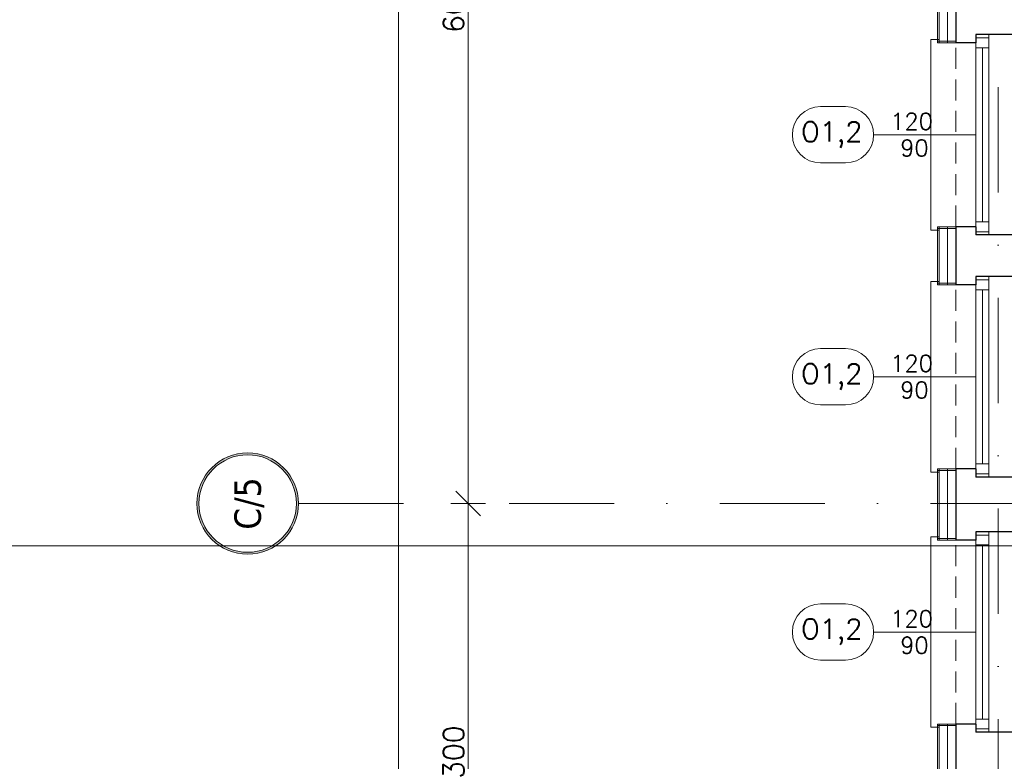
# Model space of a CAD drawing. Header units: millimetres. Extents: x 23192 to 177760, y -399809 to -79279.
# Tile 96 of 256: x 51402 to 51996, y -196383 to -195935. Entities that reach past the tile are written whole.
import ezdxf
from ezdxf.enums import TextEntityAlignment as Align

# ---------------------------------------------------------------- set-up
doc = ezdxf.new("R2010")
doc.units = ezdxf.units.MM
doc.linetypes.add('DASHDOT', pattern=[25.4, 12.7, -6.35, 0, -6.35])
doc.linetypes.add('HIDDEN', pattern=[9.525, 6.35, -3.175])
doc.layers.get('0').update_dxf_attribs({"lineweight": 0})
for name, color, linetype, lineweight in [('!! 0_ Istn-okna', 6, 'Continuous', 13), ('!! 0_ Istn-sciany', 3, 'Continuous', 30), ('!! 0_ Istn-widok', 1, 'Continuous', 15), ('!! 0_Istn-cienka', 4, 'Continuous', 9), ('!! 0_Opis_okna', 8, 'Continuous', 15), ('!! 0_Osie', 1, 'DASHDOT', 13), ('!! 1_ tynk zewn  - nowy', 21, 'Continuous', 20), ('!! 2_ remont Ocieplenie', 4, 'ZIGZAG', 5), ('!! wymiary osi', 250, 'Continuous', 9), ('0-osie-liniA', 14, 'DASHDOT', 5), ('0-osie-tx', 66, 'Continuous', 9)]:
    doc.layers.add(name, color=color, linetype=linetype, lineweight=lineweight)
doc.layers.add('!! 0_ramki', color=66, linetype='Continuous', lineweight=9, plot=False)
doc.styles.add('ARCHETYP', font='romans.shx', dxfattribs={"height": 15})
doc.styles.add('TAHOMA', font='tahoma.ttf')
doc.styles.add('TXT', font='simplex.shx')
doc.linetypes.add('ZIGZAG', pattern='A,0.00254,-5.08,[131,ltypeshp.shx,S=5.08,R=0,X=-5.08,Y=0],-10.16,[131,ltypeshp.shx,S=5.08,R=180,X=5.08,Y=0],-5.08', length=20.32254)
doc.dimstyles.new('DIM50', dxfattribs={"dimscale": 5, "dimtxt": 2.5, "dimasz": 1.5, "dimexe": 0, "dimexo": 0, "dimgap": 0.5, "dimtad": 1, "dimdec": 4, "dimrnd": 0.5, "dimdsep": 46, "dimtxsty": 'TXT', "dimblk1": 'TICK1', "dimblk2": 'TICK1', "dimsah": 1, "dimcen": 0, "dimse1": 1, "dimse2": 1, "dimclrd": 1, "dimclre": 7, "dimclrt": 9, "dimadec": 0, "dimazin": 0, "dimtfac": 1, "dimtdec": 4, "dimtmove": 2, "dimatfit": 3, "dimldrblk": 'TICK1', "dimfxl": 1, "dimtolj": 1, "dimarcsym": 0})

# ---------------------------------------------------------------- blocks, each defined once
blk = doc.blocks.new('*U81')
h = blk.add_hatch(color=256)
edge = h.paths.add_edge_path()
edge.add_arc((0, 0), 30.6, 0, 360)
edge = h.paths.add_edge_path(flags=17)
edge.add_arc((0, 0), 29.4, 0, 360)
for radius in [30.6, 29.4]:
    blk.add_circle((0, 0), radius)
at = {"style": 'TAHOMA', "flags": 8}
blk.add_attdef('ANSICHTSNUMMER', text='', height=16, dxfattribs=at).set_placement((0, 0), align=Align.MIDDLE_CENTER)
blk = doc.blocks.new('TICK1')
at = {"color": 2}
blk.add_line((-1, -1), (1, 1), dxfattribs=at)
at = {"color": 0}
for p, q in [((0, -1.4), (0, 1.4)), ((0, 0), (-1, 0))]:
    blk.add_line(p, q, dxfattribs=at)
blk = doc.blocks.new('*D3771')
at = {"layer": '!! wymiary osi', "color": 1, "lineweight": -2, "transparency": 16777216}
blk.add_line((51630.44, -197482.59), (51630.44, -195696.09), dxfattribs=at)
at = {"layer": 'DEFPOINTS', "color": 0, "transparency": 16777216}
for p in [(51630.44, -195688.59), (51851.71, -195688.59), (51851.71, -197490.09)]:
    blk.add_point(p, dxfattribs=at)
at = {"layer": '!! wymiary osi', "color": 1, "lineweight": -2, "transparency": 16777216, "xscale": 7.5, "yscale": 7.5, "zscale": 7.5}
for p, rotation in [((51630.44, -195688.59), 90), ((51630.44, -197490.09), 270)]:
    blk.add_blockref('TICK1', p, dxfattribs=dict(at, rotation=rotation))
at = {"layer": '!! wymiary osi', "color": 9, "transparency": 16777216, "insert": (51621.69, -196589.34), "char_height": 12.5, "attachment_point": 5, "rotation": 90, "style": 'TXT'}
blk.add_mtext('\\A1;1801.5', dxfattribs=at)
blk = doc.blocks.new('*D3774')
at = {"layer": '!! wymiary osi', "color": 1, "lineweight": -2, "transparency": 16777216}
blk.add_line((51672.46, -196582.59), (51672.46, -196297.59), dxfattribs=at)
at = {"layer": 'DEFPOINTS', "color": 0, "transparency": 16777216}
for p in [(51672.46, -196290.09), (51672.46, -196290.09), (51672.46, -196590.09)]:
    blk.add_point(p, dxfattribs=at)
at = {"layer": '!! wymiary osi', "color": 1, "lineweight": -2, "transparency": 16777216, "xscale": 7.5, "yscale": 7.5, "zscale": 7.5}
for p, rotation in [((51672.46, -196290.09), 90), ((51672.46, -196590.09), 270)]:
    blk.add_blockref('TICK1', p, dxfattribs=dict(at, rotation=rotation))
at = {"layer": '!! wymiary osi', "color": 9, "transparency": 16777216, "insert": (51663.71, -196440.09), "char_height": 12.5, "attachment_point": 5, "rotation": 90, "style": 'TXT'}
blk.add_mtext('\\A1;300', dxfattribs=at)
blk = doc.blocks.new('*D3775')
at = {"layer": '!! wymiary osi', "color": 1, "lineweight": -2, "transparency": 16777216}
blk.add_line((51672.46, -196282.59), (51672.46, -195697.59), dxfattribs=at)
at = {"layer": 'DEFPOINTS', "color": 0, "transparency": 16777216}
for p in [(51672.46, -195690.09), (51837.14, -195690.09), (51672.46, -196290.09)]:
    blk.add_point(p, dxfattribs=at)
at = {"layer": '!! wymiary osi', "color": 1, "lineweight": -2, "transparency": 16777216, "xscale": 7.5, "yscale": 7.5, "zscale": 7.5}
for p, rotation in [((51672.46, -195690.09), 90), ((51672.46, -196290.09), 270)]:
    blk.add_blockref('TICK1', p, dxfattribs=dict(at, rotation=rotation))
at = {"layer": '!! wymiary osi', "color": 9, "transparency": 16777216, "insert": (51663.71, -195990.09), "char_height": 12.5, "attachment_point": 5, "rotation": 90, "style": 'TXT'}
blk.add_mtext('\\A1;600', dxfattribs=at)
blk = doc.blocks.new('1_ok-opis')
blk.add_line((0, 111.61), (0, 50))
for points in [[(-17, 128.61), (-17, 143.61)], [(17, 128.61), (17, 143.61)]]:
    blk.add_lwpolyline(points)
for centre, start, end in [((0, 143.61), 0, 180), ((0, 128.61), 180, 0)]:
    blk.add_arc(centre, 17, start, end)
at = {"style": 'ARCHETYP'}
for tag, height, rotation, p in [('NR', 12, 90, (0, 136.9)), ('NR', 12, 270, (0, 136.9)), ('SZEROKOŚĆ', 10, 90, (-8, 78.29)), ('WYSOKOŚĆ', 10, 270, (-8, 78.29)), ('SZEROKOŚĆ', 10, 270, (8, 78.29)), ('WYSOKOŚĆ', 10, 90, (8, 78.29))]:
    blk.add_attdef(tag, text='', height=height, rotation=rotation, dxfattribs=at).set_placement(p, align=Align.MIDDLE)
blk = doc.blocks.new('BLOK OSI')
at = {"layer": '0-osie-liniA', "ltscale": 5}
for points in [[(51992.21142, -199661.23318), (51992.21142, -193642.4104)], [(51570.03302, -196290.0883), (53810.60983, -196290.0883)]]:
    blk.add_lwpolyline(points, dxfattribs=at)
at = {"layer": '0-osie-tx'}
ref = blk.add_blockref('*U81', (51539.43302, -196290.0883), dxfattribs=dict(at, rotation=270))
ref.add_attrib('ANSICHTSNUMMER', 'C/5', dxfattribs={"layer": '0', "height": 16, "rotation": 90, "style": 'TAHOMA', "flags": 8}).set_placement((51539.43302, -196290.0883), align=Align.MIDDLE_CENTER)
at = {"layer": '!! wymiary osi'}
for base, p1, p2, picture, middle in [((51630.43546, -195688.5883), (51851.71142, -197490.0883), (51851.71142, -195688.5883), '*D3771', (51621.68546, -196589.3383)), ((51672.45727, -195690.0883), (51672.45727, -196290.0883), (51837.14395, -195690.0883), '*D3775', (51663.70727, -195990.0883)), ((51672.45727, -196290.0883), (51672.45727, -196590.0883), (51672.45727, -196290.0883), '*D3774', (51663.70727, -196440.0883))]:
    dim = blk.add_linear_dim(base=base, p1=p1, p2=p2, angle=90, dimstyle='DIM50', dxfattribs=at)
    dim.commit()
    dim.dimension.update_dxf_attribs({"geometry": picture, "text_midpoint": middle})

msp = doc.modelspace()

# ---------------------------------------------------------------- linework, layer by layer
at = {"layer": '!! 0_ Istn-okna'}
for points in [[(51978.71142, -195944.0883), (51978.71142, -196065.0883)], [(51986.71142, -195944.0883), (51986.71142, -196065.0883)], [(51982.71142, -195952.0883), (51982.71142, -196057.0883)], [(51978.71142, -196090.0883), (51978.71142, -196211.0883)], [(51986.71142, -196090.0883), (51986.71142, -196211.0883)], [(51982.71142, -196098.0883), (51982.71142, -196203.0883)], [(51978.71142, -196244.0883), (51978.71142, -196365.0883)], [(51986.71142, -196244.0883), (51986.71142, -196365.0883)], [(51982.71142, -196252.0883), (51982.71142, -196357.0883)]]:
    msp.add_lwpolyline(points, dxfattribs=at)
for points in [[(51978.71142, -195946.0883), (51978.71142, -195952.0883), (51986.71142, -195952.0883), (51986.71142, -195946.0883)], [(51978.71142, -196057.0883), (51978.71142, -196063.0883), (51986.71142, -196063.0883), (51986.71142, -196057.0883)], [(51978.71142, -196092.0883), (51978.71142, -196098.0883), (51986.71142, -196098.0883), (51986.71142, -196092.0883)], [(51978.71142, -196203.0883), (51978.71142, -196209.0883), (51986.71142, -196209.0883), (51986.71142, -196203.0883)], [(51978.71142, -196246.0883), (51978.71142, -196252.0883), (51986.71142, -196252.0883), (51986.71142, -196246.0883)], [(51978.71142, -196357.0883), (51978.71142, -196363.0883), (51986.71142, -196363.0883), (51986.71142, -196357.0883)]]:
    msp.add_lwpolyline(points, close=True, dxfattribs=at)
at = {"layer": '!! 0_ Istn-sciany'}
for points in [[(51966.71142, -195906.0883), (51966.71142, -195949.0883)], [(51978.71142, -195944.0883), (51978.71142, -195949.0883)], [(52016.71142, -195944.0883), (51978.71142, -195944.0883)], [(51978.71142, -195949.0883), (51966.71142, -195949.0883)], [(51966.71142, -196060.0883), (51966.71142, -196095.0883)], [(51978.71142, -196060.0883), (51966.71142, -196060.0883)], [(51978.71142, -196060.0883), (51978.71142, -196065.0883)], [(52016.71142, -196065.0883), (51978.71142, -196065.0883)], [(51978.71142, -196090.0883), (51978.71142, -196095.0883)], [(52016.71142, -196090.0883), (51978.71142, -196090.0883)], [(51978.71142, -196095.0883), (51966.71142, -196095.0883)], [(51966.71142, -196206.0883), (51966.71142, -196249.0883)], [(51978.71142, -196206.0883), (51966.71142, -196206.0883)], [(51978.71142, -196206.0883), (51978.71142, -196211.0883)], [(52016.71142, -196211.0883), (51978.71142, -196211.0883)], [(51978.71142, -196244.0883), (51978.71142, -196249.0883)], [(52016.71142, -196244.0883), (51978.71142, -196244.0883)], [(51978.71142, -196249.0883), (51966.71142, -196249.0883)], [(51966.71142, -196360.0883), (51966.71142, -196395.0883)], [(51978.71142, -196360.0883), (51966.71142, -196360.0883)], [(51978.71142, -196360.0883), (51978.71142, -196365.0883)], [(52016.71142, -196365.0883), (51978.71142, -196365.0883)]]:
    msp.add_lwpolyline(points, dxfattribs=at)
at = {"layer": '!! 0_ Istn-widok'}
for points in [[(51951.71142, -196062.0883), (51951.71142, -195947.0883)], [(51956.71142, -195947.0883), (51951.71142, -195947.0883)], [(51956.71142, -196062.0883), (51951.71142, -196062.0883)], [(51951.71142, -196208.0883), (51951.71142, -196093.0883)], [(51956.71142, -196093.0883), (51951.71142, -196093.0883)], [(51956.71142, -196208.0883), (51951.71142, -196208.0883)], [(51951.71142, -196362.0883), (51951.71142, -196247.0883)], [(51956.71142, -196247.0883), (51951.71142, -196247.0883)], [(51956.71142, -196362.0883), (51951.71142, -196362.0883)]]:
    msp.add_lwpolyline(points, dxfattribs=at)
at = {"layer": '!! 0_Istn-cienka', "linetype": 'HIDDEN', "ltscale": 2}
for points in [[(51966.71142, -196060.0883), (51966.71142, -195949.0883)], [(51966.71142, -196206.0883), (51966.71142, -196095.0883)], [(51966.71142, -196360.0883), (51966.71142, -196249.0883)]]:
    msp.add_lwpolyline(points, dxfattribs=at)
at = {"layer": '!! 0_ramki'}
msp.add_lwpolyline([(48565.42916, -193282.57641), (52765.42916, -193282.57641), (52765.42916, -196252.57641), (48565.42916, -196252.57641)], close=True, dxfattribs=at)
at = {"layer": '!! 1_ tynk zewn  - nowy'}
for points in [[(51955.71142, -195906.0883), (51955.71142, -195949.0883)], [(51956.71142, -195906.0883), (51956.71142, -195949.0883)], [(51966.71142, -195948.0883), (51955.71142, -195948.0883)], [(51966.71142, -195949.0883), (51955.71142, -195949.0883)], [(51955.71142, -196060.0883), (51955.71142, -196095.0883)], [(51966.71142, -196060.0883), (51955.71142, -196060.0883)], [(51966.71142, -196061.0883), (51955.71142, -196061.0883)], [(51956.71142, -196060.0883), (51956.71142, -196095.0883)], [(51966.71142, -196094.0883), (51955.71142, -196094.0883)], [(51966.71142, -196095.0883), (51955.71142, -196095.0883)], [(51955.71142, -196206.0883), (51955.71142, -196249.0883)], [(51966.71142, -196206.0883), (51955.71142, -196206.0883)], [(51966.71142, -196207.0883), (51955.71142, -196207.0883)], [(51956.71142, -196206.0883), (51956.71142, -196249.0883)], [(51966.71142, -196248.0883), (51955.71142, -196248.0883)], [(51966.71142, -196249.0883), (51955.71142, -196249.0883)], [(51955.71142, -196360.0883), (51955.71142, -196395.0883)], [(51966.71142, -196360.0883), (51955.71142, -196360.0883)], [(51966.71142, -196361.0883), (51955.71142, -196361.0883)], [(51956.71142, -196360.0883), (51956.71142, -196395.0883)]]:
    msp.add_lwpolyline(points, dxfattribs=at)
at = {"layer": '!! 2_ remont Ocieplenie', "linetype": 'ZIGZAG', "ltscale": 0.75}
for points in [[(51961.71142, -195906.0883), (51961.71142, -195949.0883)], [(51961.71142, -196060.0883), (51961.71142, -196095.0883)], [(51961.71142, -196206.0883), (51961.71142, -196249.0883)], [(51961.71142, -196360.0883), (51961.71142, -196395.0883)]]:
    msp.add_lwpolyline(points, dxfattribs=at)

# ---------------------------------------------------------------- block references
at = {"layer": '!! 0_Opis_okna'}
ref = msp.add_blockref('1_ok-opis', (52028.71142, -196004.5883), dxfattribs=dict(at, rotation=89.99999999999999))
ref.add_attrib('SZEROKOŚĆ', '120', dxfattribs={"layer": '0', "height": 10, "style": 'ARCHETYP'}).set_placement((51939.99102, -195996.5883), align=Align.MIDDLE)
ref.add_attrib('WYSOKOŚĆ', '90', dxfattribs={"layer": '0', "height": 10, "style": 'ARCHETYP'}).set_placement((51941.76447, -196012.5883), align=Align.MIDDLE)
ref.add_attrib('NR', 'O1,2', dxfattribs={"layer": '0', "height": 12, "style": 'ARCHETYP'}).set_placement((51891.80998, -196004.5883), align=Align.MIDDLE)
ref = msp.add_blockref('1_ok-opis', (52028.71142, -196150.5883), dxfattribs=dict(at, rotation=89.99999999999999))
ref.add_attrib('SZEROKOŚĆ', '120', dxfattribs={"layer": '0', "height": 10, "style": 'ARCHETYP'}).set_placement((51939.99102, -196142.5883), align=Align.MIDDLE)
ref.add_attrib('WYSOKOŚĆ', '90', dxfattribs={"layer": '0', "height": 10, "style": 'ARCHETYP'}).set_placement((51941.76447, -196158.5883), align=Align.MIDDLE)
ref.add_attrib('NR', 'O1,2', dxfattribs={"layer": '0', "height": 12, "style": 'ARCHETYP'}).set_placement((51891.80998, -196150.5883), align=Align.MIDDLE)
ref = msp.add_blockref('1_ok-opis', (52028.71142, -196304.5883), dxfattribs=dict(at, rotation=89.99999999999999))
ref.add_attrib('SZEROKOŚĆ', '120', dxfattribs={"layer": '0', "height": 10, "style": 'ARCHETYP'}).set_placement((51939.99102, -196296.5883), align=Align.MIDDLE)
ref.add_attrib('WYSOKOŚĆ', '90', dxfattribs={"layer": '0', "height": 10, "style": 'ARCHETYP'}).set_placement((51941.76447, -196312.5883), align=Align.MIDDLE)
ref.add_attrib('NR', 'O1,2', dxfattribs={"layer": '0', "height": 12, "style": 'ARCHETYP'}).set_placement((51891.80998, -196304.5883), align=Align.MIDDLE)
at = {"layer": '!! 0_Osie'}
msp.add_blockref('BLOK OSI', (0, 63), dxfattribs=at)

doc.saveas('drawing.dxf')
